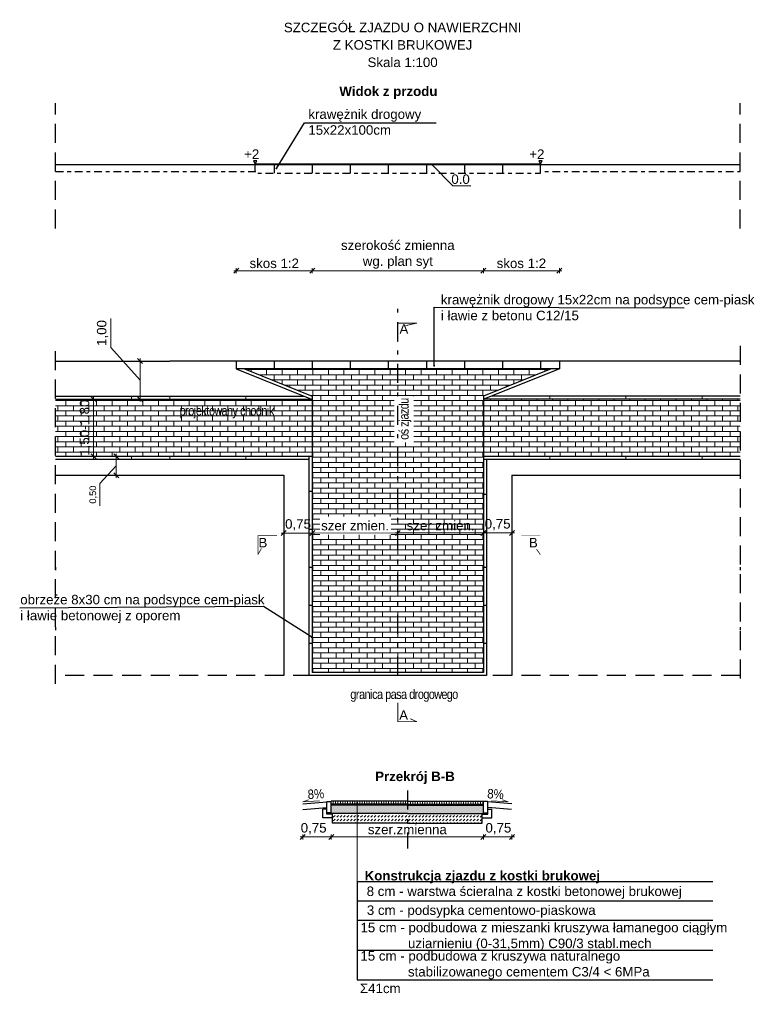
# Model space of a CAD drawing. Header units: metres. Extents: x -854 to 2789, y -128 to 3826.
# Tile 4 of 21: x 212 to 231, y 30 to 56. Entities that reach past the tile are written whole.
import ezdxf
from ezdxf.enums import TextEntityAlignment as Align

# ---------------------------------------------------------------- set-up
doc = ezdxf.new("R2010")
doc.units = ezdxf.units.M
for name, pattern in [('CIĄGŁA', [0]), ('DASHDOT', [1, 0.5, -0.25, 0, -0.25]), ('DASHDOTX2', [50.8, 25.4, -12.7, 0, -12.7]), ('HIDDEN', [0.375, 0.25, -0.125])]:
    doc.linetypes.add(name, pattern=pattern)
for name, color, linetype, lineweight in [('A opisy', 7, 'CIĄGŁA', 13), ('ACODR', 7, 'Continuous', 18), ('D_3_KRESKOWANIE', 7, 'Continuous', 0), ('D_3_OPIS', 7, 'Continuous', 0), ('D_3_WYMIAROWANIE', 7, 'Continuous', 0), ('HATCHE', 7, 'Continuous', 13), ('KRAWĘŻNIK', 7, 'Continuous', 30), ('opis warstw', 7, 'Continuous', 0)]:
    doc.layers.add(name, color=color, linetype=linetype, lineweight=lineweight)
doc.layers.add('OPISY_I_WYMIARY', color=7, linetype='Continuous')
doc.styles.add('opisy', font='arial.ttf', dxfattribs={"height": 0.175})
doc.styles.add('Style-Arial', font='arial.ttf')
doc.styles.add('wym 1do50', font='arial.ttf', dxfattribs={"height": 0.175})
doc.styles.add('WYMIARY', font='geniso.shx', dxfattribs={"width": 0.8})
doc.dimstyles.new('Podstawowy_0_5', dxfattribs={"dimtxt": 0.1, "dimasz": 0.05, "dimexe": 0.1, "dimexo": 0.25, "dimgap": 0.1, "dimtad": 1, "dimzin": 0, "dimdsep": 46, "dimtxsty": 'WYMIARY', "dimblk": 'ARCHTICK', "dimcen": 0.09, "dimclrt": 2, "dimadec": 0, "dimazin": 0, "dimtfac": 1, "dimtofl": 0, "dimtmove": 0, "dimatfit": 3, "dimldrblk": 'ARCHTICK', "dimfxl": 0.7, "dimfxlon": 1, "dimtolj": 1, "dimtzin": 0, "dimarcsym": 0})
doc.dimstyles.new('Wymiar_1 50', dxfattribs={"dimtxt": 0.175, "dimasz": 0.013125, "dimexe": 0.0175, "dimexo": 2.275, "dimgap": 0.065625, "dimtad": 1, "dimzin": 0, "dimtxsty": 'wym 1do50', "dimblk": 'znacznik wymiaru', "dimcen": 0.3, "dimse1": 1, "dimse2": 1, "dimadec": 0, "dimazin": 0, "dimtfac": 1, "dimtmove": 1, "dimatfit": 2, "dimfxl": 1, "dimtzin": 0, "dimlwd": -1, "dimlwe": 0, "dimarcsym": 0})
pattern_1 = [(0, (-16.16635, -0.77066), (0, 0.1354836), []), (90, (-16.16635, -0.77066), (-0.2032, 0.1354836), [0.1354836, -0.1354836])]

# ---------------------------------------------------------------- blocks, each defined once
blk = doc.blocks.new('_ARCHTICK')
at = {"color": 0, "linetype": 'ByBlock', "const_width": 0.15}
blk.add_lwpolyline([(-0.5, -0.5), (0.5, 0.5)], dxfattribs=at)
blk = doc.blocks.new('znacznik wymiaru')
at = {"color": 7}
for p, q in [((-5, -5), (5, 5)), ((-5, 0), (0, 0)), ((0, 5), (0, -5)), ((5, 0), (0, 0))]:
    blk.add_line(p, q, dxfattribs=at)
blk = doc.blocks.new('*D209')
at = {"layer": 'D_3_WYMIAROWANIE', "color": 0, "linetype": 'Continuous', "transparency": 16777216}
blk.add_line((219.338, 42.622), (221.562, 42.623), dxfattribs=at)
at = {"layer": 'Defpoints', "color": 0, "linetype": 'Continuous', "transparency": 16777216}
for p in [(219.325, 42.622), (221.575, 42.623), (221.575, 42.623)]:
    blk.add_point(p, dxfattribs=at)
at = {"layer": 'D_3_WYMIAROWANIE', "color": 0, "linetype": 'Continuous', "transparency": 16777216, "xscale": 0.013125, "yscale": 0.013125, "zscale": 0.013125}
for p, rotation in [((219.325, 42.622), 180.0354428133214), ((221.575, 42.623), 0.03544281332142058)]:
    blk.add_blockref('znacznik wymiaru', p, dxfattribs=dict(at, rotation=rotation))
at = {"layer": 'D_3_WYMIAROWANIE', "color": 0, "linetype": 'Continuous', "transparency": 16777216, "insert": (220.45, 42.815), "char_height": 0.175, "attachment_point": 5, "rotation": 0.0354, "style": 'wym 1do50'}
blk.add_mtext('{\\H1.42857x;szer zmien.}', dxfattribs=at)
blk = doc.blocks.new('*D210')
at = {"layer": 'D_3_WYMIAROWANIE', "color": 0, "linetype": 'Continuous', "transparency": 16777216}
blk.add_line((221.588, 42.623), (223.812, 42.625), dxfattribs=at)
at = {"layer": 'Defpoints', "color": 0, "linetype": 'Continuous', "transparency": 16777216}
for p in [(221.575, 42.623), (223.825, 42.625), (223.825, 42.625)]:
    blk.add_point(p, dxfattribs=at)
at = {"layer": 'D_3_WYMIAROWANIE', "color": 0, "linetype": 'Continuous', "transparency": 16777216, "xscale": 0.013125, "yscale": 0.013125, "zscale": 0.013125}
for p, rotation in [((221.575, 42.623), 180.0572703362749), ((223.825, 42.625), 0.05727033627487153)]:
    blk.add_blockref('znacznik wymiaru', p, dxfattribs=dict(at, rotation=rotation))
at = {"layer": 'D_3_WYMIAROWANIE', "color": 0, "linetype": 'Continuous', "transparency": 16777216, "insert": (222.7, 42.817), "char_height": 0.175, "attachment_point": 5, "rotation": 0.0573, "style": 'wym 1do50'}
blk.add_mtext('{\\H1.42857x;szer zmien.}', dxfattribs=at)
blk = doc.blocks.new('*D211')
at = {"layer": 'D_3_WYMIAROWANIE', "color": 0, "linetype": 'Continuous', "transparency": 16777216}
blk.add_line((219.312, 49.522), (217.338, 49.522), dxfattribs=at)
at = {"layer": 'Defpoints', "color": 0, "linetype": 'Continuous', "transparency": 16777216}
for p in [(217.325, 49.522), (217.325, 47.143), (219.325, 45.843)]:
    blk.add_point(p, dxfattribs=at)
at = {"layer": 'D_3_WYMIAROWANIE', "color": 0, "linetype": 'Continuous', "transparency": 16777216, "xscale": 0.013125, "yscale": 0.013125, "zscale": 0.013125, "rotation": 180}
blk.add_blockref('znacznik wymiaru', (217.325, 49.522), dxfattribs=at)
at = {"layer": 'D_3_WYMIAROWANIE', "color": 0, "linetype": 'Continuous', "transparency": 16777216, "xscale": 0.013125, "yscale": 0.013125, "zscale": 0.013125}
blk.add_blockref('znacznik wymiaru', (219.325, 49.522), dxfattribs=at)
at = {"layer": 'D_3_WYMIAROWANIE', "color": 0, "linetype": 'Continuous', "transparency": 16777216, "insert": (218.325, 49.715), "char_height": 0.175, "attachment_point": 5, "style": 'wym 1do50'}
blk.add_mtext('{\\H1.42857x;skos 1:2}', dxfattribs=at)
blk = doc.blocks.new('*D212')
at = {"layer": 'D_3_WYMIAROWANIE', "color": 0, "linetype": 'Continuous', "transparency": 16777216}
blk.add_line((223.838, 49.522), (225.812, 49.522), dxfattribs=at)
at = {"layer": 'Defpoints', "color": 0, "linetype": 'Continuous', "transparency": 16777216}
for p in [(225.825, 49.522), (225.825, 47.143), (223.825, 45.643)]:
    blk.add_point(p, dxfattribs=at)
at = {"layer": 'D_3_WYMIAROWANIE', "color": 0, "linetype": 'Continuous', "transparency": 16777216, "xscale": 0.013125, "yscale": 0.013125, "zscale": 0.013125, "rotation": 180}
blk.add_blockref('znacznik wymiaru', (223.825, 49.522), dxfattribs=at)
at = {"layer": 'D_3_WYMIAROWANIE', "color": 0, "linetype": 'Continuous', "transparency": 16777216, "xscale": 0.013125, "yscale": 0.013125, "zscale": 0.013125}
blk.add_blockref('znacznik wymiaru', (225.825, 49.522), dxfattribs=at)
at = {"layer": 'D_3_WYMIAROWANIE', "color": 0, "linetype": 'Continuous', "transparency": 16777216, "insert": (224.825, 49.715), "char_height": 0.175, "attachment_point": 5, "style": 'wym 1do50'}
blk.add_mtext('{\\H1.42857x;skos 1:2}', dxfattribs=at)
blk = doc.blocks.new('*D213')
at = {"layer": 'D_3_WYMIAROWANIE', "color": 0, "linetype": 'Continuous', "transparency": 16777216}
blk.add_line((219.338, 49.522), (223.812, 49.522), dxfattribs=at)
at = {"layer": 'Defpoints', "color": 0, "linetype": 'Continuous', "transparency": 16777216}
for p in [(223.825, 49.522), (219.325, 43.152), (223.825, 43.12)]:
    blk.add_point(p, dxfattribs=at)
at = {"layer": 'D_3_WYMIAROWANIE', "color": 0, "linetype": 'Continuous', "transparency": 16777216, "xscale": 0.013125, "yscale": 0.013125, "zscale": 0.013125, "rotation": 180}
blk.add_blockref('znacznik wymiaru', (219.325, 49.522), dxfattribs=at)
at = {"layer": 'D_3_WYMIAROWANIE', "color": 0, "linetype": 'Continuous', "transparency": 16777216, "xscale": 0.013125, "yscale": 0.013125, "zscale": 0.013125}
blk.add_blockref('znacznik wymiaru', (223.825, 49.522), dxfattribs=at)
at = {"layer": 'D_3_WYMIAROWANIE', "color": 0, "linetype": 'Continuous', "transparency": 16777216, "insert": (221.575, 49.946), "char_height": 0.175, "attachment_point": 5, "style": 'wym 1do50'}
blk.add_mtext('{\\H1.42857x;szerokość zmienna\\Pwg. plan syt}', dxfattribs=at)
blk = doc.blocks.new('_Dot')
at = {"color": 0, "linetype": 'ByBlock', "lineweight": -2}
blk.add_line((-0.5, 0), (-1, 0), dxfattribs=at)
at = {"color": 0, "linetype": 'ByBlock', "const_width": 0.5}
blk.add_lwpolyline([(-0.25, 0, 1), (0.25, 0, 1)], format="xyb", close=True, dxfattribs=at)
blk = doc.blocks.new('*D221')
at = {"layer": 'D_3_WYMIAROWANIE', "color": 0, "linetype": 'Continuous', "transparency": 16777216}
blk.add_line((219.088, 34.628), (219.812, 34.628), dxfattribs=at)
at = {"layer": 'Defpoints', "color": 0, "linetype": 'Continuous', "transparency": 16777216}
for p in [(219.075, 35.5), (219.825, 35.56), (219.825, 34.628)]:
    blk.add_point(p, dxfattribs=at)
at = {"layer": 'D_3_WYMIAROWANIE', "color": 0, "linetype": 'Continuous', "transparency": 16777216, "xscale": 0.013125, "yscale": 0.013125, "zscale": 0.013125, "rotation": 180}
blk.add_blockref('znacznik wymiaru', (219.075, 34.628), dxfattribs=at)
at = {"layer": 'D_3_WYMIAROWANIE', "color": 0, "linetype": 'Continuous', "transparency": 16777216, "xscale": 0.013125, "yscale": 0.013125, "zscale": 0.013125}
blk.add_blockref('znacznik wymiaru', (219.825, 34.628), dxfattribs=at)
at = {"layer": 'D_3_WYMIAROWANIE', "color": 0, "linetype": 'Continuous', "transparency": 16777216, "insert": (219.361, 34.844), "char_height": 0.175, "attachment_point": 5, "style": 'wym 1do50'}
blk.add_mtext('{\\H1.42857x;0,75}', dxfattribs=at)
blk = doc.blocks.new('*D222')
at = {"layer": 'D_3_WYMIAROWANIE', "color": 0, "linetype": 'Continuous', "transparency": 16777216}
blk.add_line((219.838, 34.628), (223.812, 34.628), dxfattribs=at)
at = {"layer": 'Defpoints', "color": 0, "linetype": 'Continuous', "transparency": 16777216}
for p in [(219.825, 35.56), (223.825, 35.56), (223.825, 34.628)]:
    blk.add_point(p, dxfattribs=at)
at = {"layer": 'D_3_WYMIAROWANIE', "color": 0, "linetype": 'Continuous', "transparency": 16777216, "xscale": 0.013125, "yscale": 0.013125, "zscale": 0.013125, "rotation": 180}
blk.add_blockref('znacznik wymiaru', (219.825, 34.628), dxfattribs=at)
at = {"layer": 'D_3_WYMIAROWANIE', "color": 0, "linetype": 'Continuous', "transparency": 16777216, "xscale": 0.013125, "yscale": 0.013125, "zscale": 0.013125}
blk.add_blockref('znacznik wymiaru', (223.825, 34.628), dxfattribs=at)
at = {"layer": 'D_3_WYMIAROWANIE', "color": 0, "linetype": 'Continuous', "transparency": 16777216, "insert": (221.825, 34.821), "char_height": 0.175, "attachment_point": 5, "style": 'wym 1do50'}
blk.add_mtext('{\\H1.42857x;szer.zmienna}', dxfattribs=at)
blk = doc.blocks.new('*D223')
at = {"layer": 'D_3_WYMIAROWANIE', "color": 0, "linetype": 'Continuous', "transparency": 16777216}
blk.add_line((223.838, 34.628), (224.562, 34.628), dxfattribs=at)
at = {"layer": 'Defpoints', "color": 0, "linetype": 'Continuous', "transparency": 16777216}
for p in [(223.825, 35.56), (224.575, 35.5), (224.575, 34.628)]:
    blk.add_point(p, dxfattribs=at)
at = {"layer": 'D_3_WYMIAROWANIE', "color": 0, "linetype": 'Continuous', "transparency": 16777216, "xscale": 0.013125, "yscale": 0.013125, "zscale": 0.013125, "rotation": 180}
blk.add_blockref('znacznik wymiaru', (223.825, 34.628), dxfattribs=at)
at = {"layer": 'D_3_WYMIAROWANIE', "color": 0, "linetype": 'Continuous', "transparency": 16777216, "xscale": 0.013125, "yscale": 0.013125, "zscale": 0.013125}
blk.add_blockref('znacznik wymiaru', (224.575, 34.628), dxfattribs=at)
at = {"layer": 'D_3_WYMIAROWANIE', "color": 0, "linetype": 'Continuous', "transparency": 16777216, "insert": (224.22, 34.844), "char_height": 0.175, "attachment_point": 5, "style": 'wym 1do50'}
blk.add_mtext('{\\H1.42857x;0,75}', dxfattribs=at)
blk = doc.blocks.new('*D215')
at = {"layer": 'D_3_WYMIAROWANIE', "color": 0, "linetype": 'Continuous', "transparency": 16777216}
for p, q in [((214.025, 47.506), (214.025, 48.262)), ((214.795, 46.643), (214.025, 47.506)), ((214.795, 46.157), (214.795, 47.13))]:
    blk.add_line(p, q, dxfattribs=at)
at = {"layer": 'Defpoints', "color": 0, "linetype": 'Continuous', "transparency": 16777216}
for p in [(214.795, 47.143), (214.795, 47.143), (214.711, 46.143)]:
    blk.add_point(p, dxfattribs=at)
at = {"layer": 'D_3_WYMIAROWANIE', "color": 0, "linetype": 'Continuous', "transparency": 16777216, "xscale": 0.013125, "yscale": 0.013125, "zscale": 0.013125}
for p, rotation in [((214.795, 47.143), 90), ((214.795, 46.143), 270)]:
    blk.add_blockref('znacznik wymiaru', p, dxfattribs=dict(at, rotation=rotation))
at = {"layer": 'D_3_WYMIAROWANIE', "color": 0, "linetype": 'Continuous', "transparency": 16777216, "insert": (213.809, 47.884), "char_height": 0.175, "attachment_point": 5, "rotation": 90, "style": 'wym 1do50'}
blk.add_mtext('{\\H1.42857x;1,00}', dxfattribs=at)
blk = doc.blocks.new('*D216')
at = {"layer": 'D_3_WYMIAROWANIE', "color": 0, "linetype": 'Continuous', "transparency": 16777216}
blk.add_line((213.575, 46.13), (213.575, 44.657), dxfattribs=at)
at = {"layer": 'Defpoints', "color": 0, "linetype": 'Continuous', "transparency": 16777216}
for p in [(213.575, 46.143), (213.575, 44.643), (214.711, 44.643)]:
    blk.add_point(p, dxfattribs=at)
at = {"layer": 'D_3_WYMIAROWANIE', "color": 0, "linetype": 'Continuous', "transparency": 16777216, "xscale": 0.013125, "yscale": 0.013125, "zscale": 0.013125}
for p, rotation in [((213.575, 46.143), 90), ((213.575, 44.643), 270)]:
    blk.add_blockref('znacznik wymiaru', p, dxfattribs=dict(at, rotation=rotation))
at = {"layer": 'D_3_WYMIAROWANIE', "color": 0, "linetype": 'Continuous', "transparency": 16777216, "insert": (213.359, 45.393), "char_height": 0.175, "attachment_point": 5, "rotation": 90, "style": 'wym 1do50'}
blk.add_mtext('{\\H1.42857x;1,50-1,80}', dxfattribs=at)
blk = doc.blocks.new('*D217')
at = {"layer": 'D_3_WYMIAROWANIE', "color": 0, "linetype": 'Continuous', "transparency": 16777216}
blk.add_line((219.312, 42.622), (218.588, 42.622), dxfattribs=at)
at = {"layer": 'Defpoints', "color": 0, "linetype": 'Continuous', "transparency": 16777216}
for p in [(218.575, 42.622), (218.575, 42.622), (219.325, 42.622)]:
    blk.add_point(p, dxfattribs=at)
at = {"layer": 'D_3_WYMIAROWANIE', "color": 0, "linetype": 'Continuous', "transparency": 16777216, "xscale": 0.013125, "yscale": 0.013125, "zscale": 0.013125, "rotation": 180}
blk.add_blockref('znacznik wymiaru', (218.575, 42.622), dxfattribs=at)
at = {"layer": 'D_3_WYMIAROWANIE', "color": 0, "linetype": 'Continuous', "transparency": 16777216, "xscale": 0.013125, "yscale": 0.013125, "zscale": 0.013125}
blk.add_blockref('znacznik wymiaru', (219.325, 42.622), dxfattribs=at)
at = {"layer": 'D_3_WYMIAROWANIE', "color": 0, "linetype": 'Continuous', "transparency": 16777216, "insert": (218.95, 42.838), "char_height": 0.175, "attachment_point": 5, "style": 'wym 1do50'}
blk.add_mtext('{\\H1.42857x;0,75}', dxfattribs=at)
blk = doc.blocks.new('*D218')
at = {"layer": 'D_3_WYMIAROWANIE', "color": 0, "linetype": 'Continuous', "transparency": 16777216}
blk.add_line((224.562, 42.625), (223.838, 42.625), dxfattribs=at)
at = {"layer": 'Defpoints', "color": 0, "linetype": 'Continuous', "transparency": 16777216}
for p in [(223.825, 42.625), (223.825, 42.625), (224.575, 42.625)]:
    blk.add_point(p, dxfattribs=at)
at = {"layer": 'D_3_WYMIAROWANIE', "color": 0, "linetype": 'Continuous', "transparency": 16777216, "xscale": 0.013125, "yscale": 0.013125, "zscale": 0.013125, "rotation": 180}
blk.add_blockref('znacznik wymiaru', (223.825, 42.625), dxfattribs=at)
at = {"layer": 'D_3_WYMIAROWANIE', "color": 0, "linetype": 'Continuous', "transparency": 16777216, "xscale": 0.013125, "yscale": 0.013125, "zscale": 0.013125}
blk.add_blockref('znacznik wymiaru', (224.575, 42.625), dxfattribs=at)
at = {"layer": 'D_3_WYMIAROWANIE', "color": 0, "linetype": 'Continuous', "transparency": 16777216, "insert": (224.2, 42.841), "char_height": 0.175, "attachment_point": 5, "style": 'wym 1do50'}
blk.add_mtext('{\\H1.42857x;0,75}', dxfattribs=at)
blk = doc.blocks.new('*D219')
at = {"layer": 'D_3_WYMIAROWANIE', "color": 0, "linetype": 'Continuous', "transparency": 16777216}
for p, q in [((214.17, 44.157), (214.17, 44.63)), ((214.17, 44.393), (213.739, 43.924)), ((213.739, 43.924), (213.739, 43.339))]:
    blk.add_line(p, q, dxfattribs=at)
at = {"layer": 'Defpoints', "color": 0, "linetype": 'Continuous', "transparency": 16777216}
for p in [(213.405, 44.643), (214.17, 44.643), (213.405, 44.143)]:
    blk.add_point(p, dxfattribs=at)
at = {"layer": 'D_3_WYMIAROWANIE', "color": 0, "linetype": 'Continuous', "transparency": 16777216, "xscale": 0.013125, "yscale": 0.013125, "zscale": 0.013125}
for p, rotation in [((214.17, 44.643), 90), ((214.17, 44.143), 270)]:
    blk.add_blockref('znacznik wymiaru', p, dxfattribs=dict(at, rotation=rotation))
at = {"layer": 'D_3_WYMIAROWANIE', "color": 0, "linetype": 'Continuous', "transparency": 16777216, "insert": (213.569, 43.632), "char_height": 0.175, "attachment_point": 5, "rotation": 90, "style": 'wym 1do50'}
blk.add_mtext('0,50', dxfattribs=at)

msp = doc.modelspace()

# ---------------------------------------------------------------- hatches: boundary and pattern name
at = {"lineweight": 13}
h = msp.add_hatch(dxfattribs=at)
h.set_pattern_fill('AR-BRSTD', color=253, scale=0.002)
h.set_pattern_definition(pattern_1)
h.paths.add_polyline_path([(219.325, 46.143), (212.575, 46.143), (212.575, 44.643), (219.325, 44.643)])
h.paths.add_polyline_path([(214.759, 46.012), (214.759, 47.788), (214.282, 47.788), (214.282, 46.012)], flags=9)
h.paths.add_polyline_path([(213.578, 44.601), (213.578, 46.164), (213.1, 46.164), (213.1, 44.601)], flags=9)
h.paths.add_polyline_path([(214.714, 44.011), (214.714, 44.778), (214.236, 44.778), (214.236, 44.011)], flags=9)
h.paths.add_polyline_path([(215.755, 45.577), (218.382, 45.577), (218.382, 46.098), (215.755, 46.098)], flags=24)
h = msp.add_hatch(dxfattribs=at)
h.set_pattern_fill('AR-BRSTD', color=253, scale=0.002)
h.set_pattern_definition(pattern_1)
h.paths.add_polyline_path([(221.575, 43.143), (221.575, 46.943), (217.54, 46.943), (219.325, 46.223), (219.325, 40.143), (219.325, 38.951), (221.575, 38.951), (221.575, 39.773)])
h.paths.add_polyline_path([(221.995, 45.003), (221.995, 46.225), (221.475, 46.225), (221.475, 45.003)])
h.paths.add_polyline_path([(219.523, 42.574), (221.396, 42.575), (221.396, 43.053), (219.523, 43.052)], flags=16)
h.paths.add_polyline_path([(219.325, 45.098), (219.325, 44.558), (219.325, 45.324)], flags=17)
h.paths.add_polyline_path([(223.825, 38.951), (223.825, 46.223), (224.797, 46.616), (225.61, 46.943), (221.575, 46.943), (221.575, 43.143), (221.575, 39.773), (221.575, 38.951)])
h = msp.add_hatch(dxfattribs=at)
h.set_pattern_fill('AR-BRSTD', color=253, scale=0.002)
h.set_pattern_definition(pattern_1)
h.paths.add_polyline_path([(223.825, 44.643), (230.575, 44.643), (230.575, 46.143), (225.575, 46.143), (225.149, 46.143), (223.841, 46.143), (223.825, 45.643)])
at = {"layer": 'D_3_KRESKOWANIE', "linetype": 'Continuous'}
h = msp.add_hatch(dxfattribs=at)
h.set_pattern_fill('DASH', color=8, scale=0.02, angle=45, style=0)
h.set_pattern_definition([(45, (-3279.81739, -5479.362604), (0, 0.0898025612), [0.0635, -0.0635])])
h.paths.add_polyline_path([(223.795, 35.12), (223.785, 35.177), (223.805, 35.24), (221.864, 35.24), (219.855, 35.23), (219.855, 35.197), (219.855, 35.17), (219.855, 34.99), (221.825, 34.99), (223.795, 34.99)])
at = {"layer": 'HATCHE', "linetype": 'Continuous'}
h = msp.add_hatch(dxfattribs=at)
h.set_pattern_fill('GRAVEL', color=252, scale=0.01, angle=90, style=0)
h.set_pattern_definition([(318.0127875, (-3280.071387, -5479.179724), (2.28599999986, -2.03200000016), [0.034172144, -3.383048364]), (274.969741, (-3280.045987, -5479.202584), (-0.25400001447, 3.047999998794), [0.058640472, -5.805404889]), (222.5104471, (-3280.040907, -5479.261004), (2.793999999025, 2.540000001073), [0.041348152, -4.093472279]), (357.273689, (-3279.977407, -5479.360064), (-5.079999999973, 0.254000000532), [0.053400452, -5.286643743]), (22.83365418, (-3279.924067, -5479.362604), (-3.047999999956, -1.270000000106), [0.05236337, -5.183980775]), (87.273689, (-3279.875807, -5479.342284), (-0.254000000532, -5.079999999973), [0.053400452, -5.286643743]), (127.69424047, (-3279.873267, -5479.288944), (2.54000000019, -3.301999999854), [0.070619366, -6.991311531]), (162.25532837, (-3279.916447, -5479.233064), (-5.587999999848, 1.778000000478), [0.066671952, -6.60052566]), (211.42956562, (-3279.979947, -5479.212744), (-3.301999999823, -2.032000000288), [0.0535813, -5.30455457]), (265.2363583, (-3280.025667, -5479.240684), (0.25400000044, 2.79399999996), [0.061171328, -2.997393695]), (312.3974378, (-3280.030747, -5479.301644), (2.794000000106, -3.047999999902), [0.079107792, -7.831677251]), (228.81407483, (-3279.974867, -5479.108604), (-1.52400000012, -1.77799999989), [0.027000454, -2.673056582]), (261.4692344, (-3279.992647, -5479.128924), (0.507999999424, 3.30200000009), [0.051368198, -5.0854639]), (315, (-3280.00027, -5479.17972), (0.254, -5e-17), [0.035920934, -0.323289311]), (293.1985905, (-3280.030747, -5479.197504), (-0.50799999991, 1.27000000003), [0.019344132, -1.915062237]), (21.8014095, (-3280.023127, -5479.215284), (-0.76199999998, -0.25400000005), [0.027356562, -1.340475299]), (120.9637565, (-3279.997727, -5479.205124), (-0.50799999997, 0.76200000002), [0.044431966, -1.436629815]), (251.5650512, (-3280.02059, -5479.16702), (0.254, 0.508), [0.032128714, -0.771089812]), (106.38954033, (-3280.023127, -5479.362604), (-0.762, 2.54), [0.0450088, -4.455882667]), (160.34617594, (-3280.035827, -5479.319424), (2.793999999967, -1.016000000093), [0.037759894, -3.738221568]), (23.1985905, (-3280.071387, -5479.167024), (-1.27000000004, -0.50799999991), [0.03868801, -1.895718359]), (73.61045967, (-3280.035827, -5479.151784), (-0.761999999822, -2.540000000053), [0.0450088, -4.455882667]), (69.4439548, (-3279.865647, -5479.362604), (-0.508, -1.27), [0.04340352, -2.126773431]), (24.7751406, (-3279.850407, -5479.321964), (-2.793999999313, -1.27000000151), [0.036367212, -3.600359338]), (156.8014095, (-3279.817387, -5479.164484), (-1.27000000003, 0.50799999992), [0.03868801, -1.895718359]), (107.35402464, (-3279.852947, -5479.149244), (1.016000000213, -3.301999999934), [0.042578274, -4.215237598]), (159.4439548, (-3279.817387, -5479.288944), (1.27, -0.50800000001), [0.02170176, -2.148475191]), (191.3099325, (-3279.817387, -5479.179724), (-1.016, -0.254), [0.01295146, -1.282199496]), (255.9637565, (-3279.83009, -5479.182264), (0.254, 0.762), [0.05236337, -0.994905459]), (276.00900596, (-3279.842787, -5479.233064), (-0.254000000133, 2.539999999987), [0.0485267, -4.804136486]), (33.6900675, (-3279.97487, -5479.205124), (-0.508, -0.254), [0.036632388, -0.879177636]), (83.15722659, (-3279.944387, -5479.184804), (0.507999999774, 4.318000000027), [0.063955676, -6.3316009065]), (150.9453959, (-3279.936767, -5479.121304), (1.77799999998, -1.01600000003), [0.026150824, -2.588939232]), (180, (-3279.95963, -5479.1086), (-0.254, -0.254), [0.01524, -0.23876]), (210.25643716, (-3279.850407, -5479.238144), (1.77800000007, 1.015999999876), [0.035286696, -3.493394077]), (138.0127875, (-3279.880887, -5479.255924), (-2.28599999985, 2.03200000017), [0.068344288, -3.34887622]), (90, (-3279.93169, -5479.2102), (-0.254, 0.254), [0.06604, -0.18796]), (55.3048465, (-3279.931687, -5479.144164), (1.777999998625, 2.540000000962), [0.040160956, -3.975931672]), (344.0546041, (-3279.908827, -5479.111144), (1.016, -0.25399999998), [0.036982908, -1.812165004]), (297.64597536, (-3279.873267, -5479.121304), (2.539999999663, -4.826000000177), [0.06021451, -5.961246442]), (265.42607874, (-3279.845327, -5479.174644), (-0.254, -3.302), [0.063702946, -6.306584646])])
h.paths.add_polyline_path([(219.825, 35.46), (219.825, 35.26), (219.845, 35.24), (221.825, 35.24), (223.805, 35.24), (223.825, 35.26), (223.825, 35.46), (221.825, 35.46)])
at = {"layer": 'KRAWĘŻNIK', "lineweight": 15, "true_color": 0x636466}
h = msp.add_hatch(dxfattribs=at)
h.set_pattern_fill('ANSI31', color=251, scale=0.02, angle=45)
h.set_pattern_definition([(90, (-2041.361955, -3934.85418), (-0.0635, 7e-18), [])])
h.paths.add_polyline_path([(223.825, 35.57), (219.825, 35.57), (219.825, 35.49), (223.825, 35.49)])

# ---------------------------------------------------------------- linework, layer by layer
at = {"linetype": 'HIDDEN', "ltscale": 2}
for p, q in [((212.575, 38.657), (212.575, 47.543)), ((230.575, 47.543), (230.575, 38.657)), ((230.575, 38.871), (212.575, 38.871))]:
    msp.add_line(p, q, dxfattribs=at)
for p, q in [((212.575, 47.143), (215.575, 47.143)), ((230.575, 47.143), (227.575, 47.143)), ((212.575, 46.223), (219.111, 46.223)), ((212.575, 46.143), (219.325, 46.143)), ((219.325, 46.223), (219.325, 40.143)), ((223.825, 46.223), (223.825, 41.643)), ((230.575, 46.143), (223.825, 46.143)), ((230.575, 46.223), (224.039, 46.223)), ((212.575, 44.643), (219.325, 44.643)), ((212.575, 44.563), (219.245, 44.563)), ((223.825, 44.643), (230.575, 44.643)), ((223.825, 44.563), (230.575, 44.563)), ((212.575, 44.143), (218.575, 44.143)), ((218.575, 44.143), (218.575, 38.871)), ((224.575, 44.143), (224.575, 38.871)), ((224.575, 44.143), (230.575, 44.143)), ((219.325, 40.143), (219.325, 38.951)), ((220.505, 33.453), (220.505, 30.867)), ((220.505, 30.867), (229.857, 30.867))]:
    msp.add_line(p, q)
at = {"linetype": 'HIDDEN', "ltscale": 2, "flags": 128}
for points in [[(212.575, 50.634), (212.575, 53.934)], [(230.575, 50.634), (230.575, 53.934)]]:
    msp.add_lwpolyline(points, dxfattribs=at)
at = {"flags": 128}
for points in [[(217.825, 52.134), (217.825, 52.334)], [(217.825, 52.314), (217.825, 52.334)], [(218.325, 52.334), (218.325, 52.084)], [(219.325, 52.334), (219.325, 52.084)], [(220.325, 52.334), (220.325, 52.084)], [(221.325, 52.334), (221.325, 52.084)], [(222.325, 52.334), (222.325, 52.084)], [(223.325, 52.334), (223.325, 52.084)], [(224.325, 52.334), (224.325, 52.084)], [(225.325, 52.334), (225.325, 52.314)], [(225.325, 52.134), (225.325, 52.334)], [(212.575, 52.314), (226.325, 52.314)], [(226.325, 52.314), (230.575, 52.314)], [(227.575, 47.143), (215.575, 47.143)], [(217.325, 47.143), (217.325, 46.943)], [(218.325, 47.143), (218.325, 46.943)], [(219.325, 47.143), (219.325, 46.943)], [(220.325, 47.143), (220.325, 46.943)], [(221.325, 47.143), (221.325, 46.943)], [(222.325, 47.143), (222.325, 46.943)], [(223.325, 47.143), (223.325, 46.943)], [(224.325, 47.143), (224.325, 46.943)], [(225.325, 47.143), (225.325, 46.943)], [(225.825, 47.143), (225.825, 46.943)], [(225.825, 47.143), (225.825, 46.943)], [(225.825, 46.943), (217.327, 46.943)], [(217.327, 46.943), (219.309, 46.143)], [(217.54, 46.943), (219.325, 46.223)], [(225.61, 46.943), (223.825, 46.223)], [(225.823, 46.943), (223.841, 46.143)], [(219.245, 40.063), (219.245, 44.643)], [(223.905, 44.563), (223.905, 41.522)], [(219.245, 43.723), (219.325, 43.723)], [(223.825, 43.643), (223.905, 43.643)], [(219.245, 42.723), (219.325, 42.723)], [(223.825, 42.643), (223.905, 42.643)], [(212.575, 41.723), (212.575, 41.643)], [(219.245, 41.723), (219.325, 41.723)], [(223.825, 41.723), (223.825, 38.951), (219.325, 38.951)], [(223.905, 41.723), (223.905, 38.871), (223.655, 38.871)], [(223.825, 41.723), (223.905, 41.723)], [(230.575, 41.723), (230.575, 41.643)], [(219.245, 40.723), (219.325, 40.723)], [(223.825, 40.723), (223.905, 40.723)], [(212.575, 40.143), (212.575, 40.063)], [(223.655, 38.871), (219.245, 38.871), (219.245, 40.063)], [(230.575, 40.143), (230.575, 40.063)], [(219.245, 39.723), (219.325, 39.723)], [(223.825, 39.723), (223.905, 39.723)], [(219.075, 35.5), (219.705, 35.55)], [(221.825, 35.57), (219.825, 35.57)], [(221.825, 35.49), (219.825, 35.49)], [(221.825, 35.57), (223.825, 35.57)], [(221.825, 35.49), (223.825, 35.49)], [(224.575, 35.5), (223.945, 35.55)], [(219.075, 35.35), (219.705, 35.4)], [(221.825, 35.46), (219.825, 35.46)], [(221.825, 35.24), (219.845, 35.24)], [(221.825, 35.46), (223.825, 35.46)], [(221.825, 35.24), (223.805, 35.24)], [(224.563, 35.351), (223.945, 35.4)], [(221.825, 34.99), (219.855, 34.99), (219.855, 35.13)], [(221.825, 34.99), (223.795, 34.99), (223.795, 35.13)], [(220.505, 33.453), (229.857, 33.453)], [(220.505, 32.944), (229.857, 32.944)], [(220.505, 32.434), (229.857, 32.434)], [(220.505, 31.646), (229.857, 31.646)]]:
    msp.add_lwpolyline(points, dxfattribs=at)
at = {"lineweight": 30, "flags": 128}
msp.add_lwpolyline([(217.825, 52.334), (225.325, 52.334)], dxfattribs=at)
at = {"linetype": 'DASHDOTX2', "ltscale": 0.008, "flags": 128}
msp.add_lwpolyline([(212.575, 52.134), (217.825, 52.134), (217.825, 52.084), (225.325, 52.084), (225.325, 52.134), (230.575, 52.134)], dxfattribs=at)
at = {"linetype": 'DASHDOT', "flags": 128}
for points in [[(221.575, 38.871), (221.575, 39.773), (221.575, 43.143), (221.575, 48.599)], [(221.825, 35.848), (221.825, 34.321)]]:
    msp.add_lwpolyline(points, dxfattribs=at)
at = {"flags": 128}
for points, const_width in [([(221.575, 47.643), (221.575, 48.143), (222.075, 48.143)], 0.02), ([(222.075, 48.143), (221.776, 48.077)], 0.02), ([(218.395, 42.555), (217.895, 42.555), (217.895, 42.055)], 0.02), ([(224.823, 42.555), (225.323, 42.555), (225.323, 42.055)], 0.005), ([(217.895, 42.055), (217.988, 42.217)], 0.02), ([(225.323, 42.055), (225.222, 42.198)], 0.02), ([(221.575, 38.158), (221.575, 37.658), (222.075, 37.658)], 0.02), ([(222.075, 37.658), (221.898, 37.738)], 0.02)]:
    msp.add_lwpolyline(points, dxfattribs=dict(at, const_width=const_width))
at = {"layer": 'A opisy'}
msp.add_line((220.505, 35.477), (220.505, 33.453), dxfattribs=at)
at = {"layer": 'D_3_WYMIAROWANIE', "flags": 128}
for points in [[(213.575, 46.223), (213.575, 46.143)], [(214.575, 46.223), (214.575, 46.143)], [(215.575, 46.223), (215.575, 46.143)], [(217.575, 46.223), (217.575, 46.143)], [(225.575, 46.223), (225.575, 46.143)], [(227.575, 46.143), (227.575, 46.223)], [(227.575, 46.223), (227.575, 46.143)], [(229.575, 46.223), (229.575, 46.143)], [(213.575, 44.643), (213.575, 44.563)], [(214.575, 44.643), (214.575, 44.563)], [(215.575, 44.643), (215.575, 44.563)], [(217.575, 44.643), (217.575, 44.563)], [(225.575, 44.643), (225.575, 44.563)], [(227.575, 44.643), (227.575, 44.563)], [(229.575, 44.643), (229.575, 44.563)]]:
    msp.add_lwpolyline(points, dxfattribs=at)
at = {"layer": 'D_3_WYMIAROWANIE', "linetype": 'Continuous', "flags": 128}
for points in [[(219.519, 35.58), (219.079, 35.554), (219.229, 35.605)], [(224.04, 35.58), (224.48, 35.554), (224.331, 35.605)]]:
    msp.add_lwpolyline(points, dxfattribs=at)
at = {"layer": 'KRAWĘŻNIK', "linetype": 'Continuous'}
for p, q in [((219.705, 35.55), (219.715, 35.56)), ((219.705, 35.23), (219.705, 35.55)), ((219.715, 35.56), (219.825, 35.56)), ((219.825, 35.26), (219.825, 35.57)), ((223.825, 35.26), (223.825, 35.57)), ((223.935, 35.56), (223.825, 35.56)), ((223.945, 35.55), (223.935, 35.56)), ((223.945, 35.23), (223.945, 35.55)), ((219.605, 35.13), (219.605, 35.36)), ((219.705, 35.36), (219.605, 35.36)), ((219.825, 35.26), (219.705, 35.26)), ((219.855, 35.23), (219.705, 35.23)), ((219.825, 35.26), (219.855, 35.23)), ((219.855, 35.13), (219.855, 35.23)), ((223.825, 35.26), (223.795, 35.23)), ((223.795, 35.23), (223.945, 35.23)), ((223.795, 35.13), (223.795, 35.23)), ((223.825, 35.26), (223.945, 35.26)), ((223.945, 35.36), (224.045, 35.36)), ((224.045, 35.13), (224.045, 35.36)), ((219.855, 35.13), (219.605, 35.13)), ((223.795, 35.13), (224.045, 35.13))]:
    msp.add_line(p, q, dxfattribs=at)
at = {"layer": 'OPISY_I_WYMIARY'}
for points in [[(217.871, 52.413), (217.779, 52.413), (217.825, 52.334)], [(225.371, 52.413), (225.279, 52.413), (225.325, 52.334)]]:
    msp.add_lwpolyline(points, close=True, dxfattribs=at)

# ---------------------------------------------------------------- block references
at = {"layer": 'A opisy', "xscale": 0.05, "yscale": 0.05, "zscale": 0.05, "rotation": 90.0513967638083}
msp.add_blockref('_Dot', (220.505, 35.527), dxfattribs=at)

# ---------------------------------------------------------------- texts
at = {"layer": 'ACODR', "char_height": 0.25, "attachment_point": 3, "style": 'Style-Arial'}
for s, insert in [('{\\fArial|b1|i0|c238|p39;Widok z przodu}', (222.617, 54.368)), ('{\\fArial|b1|i0|c238|p39;Przekrój B-B}', (223.074, 36.345))]:
    msp.add_mtext_dynamic_manual_height_columns(s, width=158.60284, gutter_width=15, heights=[0], dxfattribs=dict(at, insert=insert))
at = {"layer": 'D_3_OPIS', "linetype": 'Continuous', "insert": (221.701, 55.461), "char_height": 0.25, "width": 9.18035, "attachment_point": 5, "line_spacing_factor": 1.1, "style": 'opisy'}
msp.add_mtext('{\\Farial|c238;SZCZEGÓŁ ZJAZDU O NAWIERZCHNI \\PZ KOSTKI BRUKOWEJ \\PSkala 1:100}', dxfattribs=at)
at = {"layer": 'D_3_WYMIAROWANIE', "linetype": 'Continuous', "style": 'opisy', "width": 0.857143}
for rotation, p in [(3.2655, (219.431, 35.558)), (356.7345, (224.133, 35.557))]:
    msp.add_text('8%%%', height=0.25, rotation=rotation, dxfattribs=at).set_placement(p, align=Align.BOTTOM_CENTER)
at = {"layer": 'opis warstw', "linetype": 'Continuous', "lineweight": 0, "style": 'opisy'}
for s, p in [('+2', (217.732, 52.389)), ('+2', (225.232, 52.389)), ('0.0', (223.225, 51.73))]:
    msp.add_text(s, height=0.25, dxfattribs=at).set_placement(p, align=Align.BOTTOM_CENTER)
at = {"layer": 'opis warstw', "linetype": 'Continuous', "lineweight": 0, "char_height": 0.25, "style": 'opisy'}
for s, width, gutter_width, heights, insert, attachment_point in [('krawężnik drogowy \\P15x22x100cm', 6.82548, 4.637, [1.17], (219.222, 53.766), 1), ('krawężnik drogowy 15x22cm na podsypce cem-piask \\Pi ławie z betonu C12/15 ', 8.24504, 13.601, [1.637], (222.707, 48.886), 1), ('A', 4.27518, 4.637, [1.17], (221.851, 48.115), 3), ('B', 4.27518, 4.637, [1.17], (218.143, 42.494), 3), ('B', 4.27518, 4.637, [1.17], (225.255, 42.494), 3), ('\\pxql;obrzeże 8x30 cm na podsypce cem-piask \\Pi ławie betonowej z oporem', 6.82548, 4.637, [1.17], (218.471, 40.995), 3), ('A', 4.27518, 4.637, [1.17], (221.844, 37.958), 3), ('\\pxqr; {\\fArial|b1|i0|c238|p39;Konstrukcja zjazdu z kostki brukowej}', 8.90555, 0.862, [4.741], (217.987, 33.733), 1), ('\\pi2.94636;8 cm - warstwa ścieralna z kostki betonowej brukowej', 11.28508, 0.862, [4.741], (217.809, 33.323), 1), ('3 cm - podsypka cementowo-piaskowa', 11.41765, 0.862, [4.741], (220.76, 32.826), 1), ('\\A1;\\pxi-5,l5;15 cm - podbudowa z mieszanki kruszywa łamanegoo ciągłym  uziarnieniu (0-31,5mm) C90/3 stabl.mech', 11.41765, 0.862, [4.741], (220.593, 32.369), 1), ('\\A1;\\pxql;15 cm - podbudowa z kruszywa naturalnego\\P\\pl5;stabilizowanego cementem C3/4 < 6MPa', 11.41765, 0.862, [4.741], (220.591, 31.623), 1)]:
    msp.add_mtext_dynamic_manual_height_columns(s, width=width, gutter_width=gutter_width, heights=heights, dxfattribs=dict(at, insert=insert, attachment_point=attachment_point))
at = {"layer": 'opis warstw', "linetype": 'Continuous', "lineweight": 0, "insert": (221.933, 45.075), "char_height": 0.25, "width": 3.81564, "attachment_point": 7, "rotation": 90, "style": 'opisy'}
msp.add_mtext('{\\fArial Narrow|b0|i0|c238|p34;\\T0.9;oś zjazdu}', dxfattribs=at)
at = {"layer": 'opis warstw', "linetype": 'Continuous', "lineweight": 0, "char_height": 0.25, "attachment_point": 7, "style": 'opisy'}
for s, insert, width in [('{\\fArial Narrow|b0|i0|c238|p34;\\T0.9;projektowany chodnik}', (215.836, 45.64), 4.36664), ('{\\fArial Narrow|b0|i0|c238|p34;\\T0.9;granica pasa drogowego}', (220.326, 38.181), 3.81564)]:
    msp.add_mtext(s, dxfattribs=dict(at, insert=insert, width=width))
at = {"layer": 'opis warstw', "linetype": 'Continuous', "lineweight": 0, "insert": (220.288, 30.057), "char_height": 0.25, "width": 9.20152, "attachment_point": 7, "line_spacing_factor": 1.1, "style": 'opisy'}
msp.add_mtext('\\A1;\\P\\pxt6;{\\fArial|b0|i0|c238|p34;   \\fArial|b0|i0|c0|p34;Ʃ}41cm\\P^I', dxfattribs=at)

# ---------------------------------------------------------------- dimensions: what is measured, and where the dimension line sits
at = {"layer": 'D_3_WYMIAROWANIE', "linetype": 'Continuous'}
for base, p1, p2, text, picture, middle in [((223.825, 49.522), (219.325, 43.152), (223.825, 43.12), '{\\H1.42857x;szerokość zmienna\\Pwg. plan syt}', '*D213', (221.575, 49.946)), ((217.325, 49.522), (219.325, 45.843), (217.325, 47.143), '{\\H1.42857x;skos 1:2}', '*D211', (218.325, 49.715)), ((225.825, 49.522), (223.825, 45.643), (225.825, 47.143), '{\\H1.42857x;skos 1:2}', '*D212', (224.825, 49.715)), ((223.825, 34.628), (219.825, 35.56), (223.825, 35.56), '{\\H1.42857x;szer.zmienna}', '*D222', (221.825, 34.821))]:
    dim = msp.add_linear_dim(base=base, p1=p1, p2=p2, text=text, dimstyle='Wymiar_1 50', override={"dimtxt": 0.25}, dxfattribs=at)
    dim.commit()
    dim.dimension.update_dxf_attribs({"geometry": picture, "text_midpoint": middle})
for base, p1, p2, text, picture, middle in [((214.795, 47.143), (214.711, 46.143), (214.795, 47.143), '{\\H1.42857x;1,00}', '*D215', (214.025, 47.572)), ((213.575, 44.643), (213.575, 46.143), (214.711, 44.643), '{\\H1.42857x;1,50-1,80}', '*D216', (213.575, 45.393)), ((214.17, 44.643), (213.405, 44.143), (213.405, 44.643), '0,50', '*D219', (213.739, 43.859))]:
    dim = msp.add_linear_dim(base=base, p1=p1, p2=p2, angle=90, text=text, dimstyle='Wymiar_1 50', override={"dimtxt": 0.25}, dxfattribs=at)
    dim.commit()
    dim.dimension.update_dxf_attribs({"geometry": picture, "text_midpoint": middle, "dimtype": 160})
for p1, p2, picture, middle in [((219.325, 42.622), (221.575, 42.623), '*D209', (220.45, 42.815)), ((221.575, 42.623), (223.825, 42.625), '*D210', (222.7, 42.817))]:
    dim = msp.add_aligned_dim(p1=p1, p2=p2, distance=0, text='{\\H1.42857x;szer zmien.}', dimstyle='Wymiar_1 50', override={"dimtxt": 0.25}, dxfattribs=at)
    dim.commit()
    dim.dimension.update_dxf_attribs({"geometry": picture, "text_midpoint": middle})
for base, p1, p2, picture, middle in [((218.575, 42.622), (219.325, 42.622), (218.575, 42.622), '*D217', (218.95, 42.622)), ((223.825, 42.625), (224.575, 42.625), (223.825, 42.625), '*D218', (224.2, 42.625)), ((219.825, 34.628), (219.075, 35.5), (219.825, 35.56), '*D221', (219.361, 34.628)), ((224.575, 34.628), (223.825, 35.56), (224.575, 35.5), '*D223', (224.22, 34.628))]:
    dim = msp.add_linear_dim(base=base, p1=p1, p2=p2, text='{\\H1.42857x;<>}', dimstyle='Wymiar_1 50', override={"dimtxt": 0.25}, dxfattribs=at)
    dim.commit()
    dim.dimension.update_dxf_attribs({"geometry": picture, "text_midpoint": middle, "dimtype": 160})

# ---------------------------------------------------------------- leaders
at = {"layer": 'A opisy'}
for points, override in [([(218.381, 52.214), (219.117, 53.41), (222.585, 53.41)], {"dimgap": 0.1, "dimtad": 0, "dimldrblk": 'Dot'}), ([(222.468, 52.314), (223.014, 51.76), (223.498, 51.759)], {"dimgap": 0.1, "dimtad": 0, "dimldrblk": 'None'}), ([(222.529, 47.023), (222.529, 48.566), (229.109, 48.546)], {"dimgap": 0.1, "dimtad": 0, "dimldrblk": 'Dot'}), ([(219.314, 39.88), (218.045, 40.691), (211.63, 40.649)], {"dimgap": 0.1, "dimtad": 0, "dimldrblk": 'Dot'})]:
    msp.add_leader(points, dimstyle='Podstawowy_0_5', override=override, dxfattribs=at)

doc.saveas('drawing.dxf')
